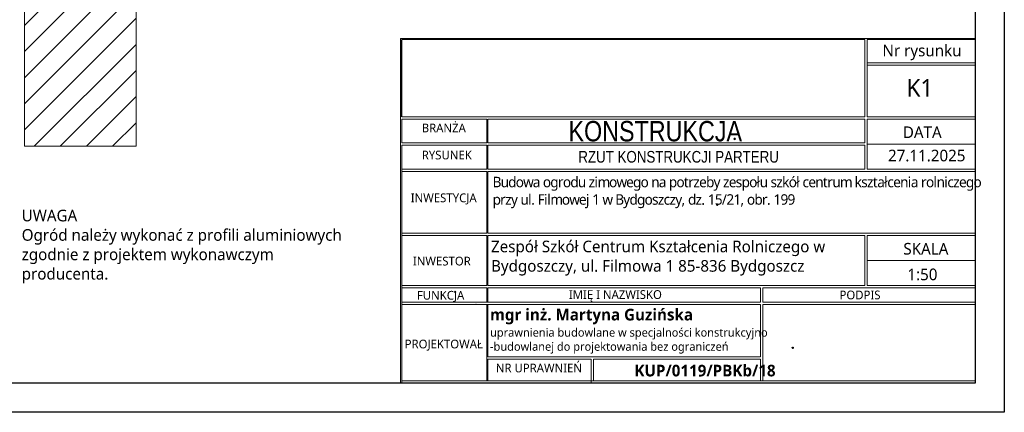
# Model space of a CAD drawing. Header units: millimetres. Extents: x 0 to 27018, y 10208 to 12867.
# Tile 2 of 25: x 10878 to 11725, y 10288 to 10625. Entities that reach past the tile are written whole.
import ezdxf

# ---------------------------------------------------------------- set-up
doc = ezdxf.new("R2010")
doc.units = ezdxf.units.MM
doc.linetypes.add('OTKJ_A05', pattern=[2, 1.5, -0.5])
for name, color, linetype, lineweight in [('0-A-wymiary', 7, 'Continuous', 9), ('isa_V10520003E16E075_TUsr', 7, 'Continuous', 25), ('isa_V10520003E16E075_TUsr_19165818BF56C1D4', 5, 'OTKJ_A05', 25), ('Pikiety', 18, 'Continuous', 0), ('Punkty o określonej wysokości', 5, 'Continuous', 0), ('wymiar', 13, 'Continuous', 13)]:
    doc.layers.add(name, color=color, linetype=linetype, lineweight=lineweight)
doc.layers.add('Znak północy', color=7, linetype='Continuous')
doc.styles.add('tekst', font='segoeui.ttf', dxfattribs={"height": 20})
picture_1 = doc.add_image_def('image2.jpg', size_in_pixel=(1523, 254))

# ---------------------------------------------------------------- blocks, each defined once
blk = doc.blocks.new('OTRS_P05')
at = {"layer": 'isa_V10520003E16E075_TUsr', "true_color": 0x0a0909}
h = blk.add_hatch(color=18, dxfattribs=at)
h.dxf.hatch_style = 1
h.paths.add_polyline_path([(0.09, 0, 1), (-0.09, 0, 1)])
at = {"layer": 'isa_V10520003E16E075_TUsr', "color": 18, "true_color": 0x0a0909}
blk.add_lwpolyline([(0.09, 0, 1), (-0.09, 0, 1)], format="xyb", close=True, dxfattribs=at)
at = {"layer": 'isa_V10520003E16E075_TUsr_19165818BF56C1D4', "color": 18, "true_color": 0x0a0909}
blk.add_circle((0, 0), 0.09, dxfattribs=at)
blk = doc.blocks.new('OTRN_P05')
at = {"layer": 'isa_V10520003E16E075_TUsr', "true_color": 0x0a0909}
h = blk.add_hatch(color=18, dxfattribs=at)
h.dxf.hatch_style = 1
h.paths.add_polyline_path([(0.09, 0, 1), (-0.09, 0, 1)])
at = {"layer": 'isa_V10520003E16E075_TUsr', "color": 18, "true_color": 0x0a0909}
blk.add_lwpolyline([(0.09, 0, 1), (-0.09, 0, 1)], format="xyb", close=True, dxfattribs=at)
at = {"layer": 'isa_V10520003E16E075_TUsr_19165818BF56C1D4', "color": 18, "true_color": 0x0a0909}
blk.add_circle((0, 0), 0.09, dxfattribs=at)
blk = doc.blocks.new('SUPS01_08')
at = {"lineweight": 18, "true_color": 0x0000ff}
h = blk.add_hatch(color=5, dxfattribs=at)
h.dxf.hatch_style = 1
h.paths.add_polyline_path([(0.09, 0, 1), (-0.09, 0, 1)])
at = {"color": 18, "lineweight": 18, "true_color": 0x0a0909}
blk.add_circle((0, 0), 0.09, dxfattribs=at)

msp = doc.modelspace()

# ---------------------------------------------------------------- hatches: boundary and pattern name
at = {"layer": 'wymiar'}
h = msp.add_hatch(dxfattribs=at)
h.set_pattern_fill('ANSI31', color=256, scale=5)
h.set_pattern_definition([(45, (-10628.086, 3612.718), (-11.22532, 11.22532), [])])
h.paths.add_polyline_path([(10978.22, 10516.06), (10882.26, 10516.06), (10882.26, 11746.9), (10978.22, 11746.9)])

# ---------------------------------------------------------------- linework, layer by layer
at = {"lineweight": 0}
msp.add_line((11206.69, 10607.64), (11206.69, 10541.52), dxfattribs=at)
at = {"color": 0, "linetype": 'Continuous'}
msp.add_line((11206.69, 10541.41), (11206.69, 10607.64), dxfattribs=at)
at = {"linetype": 'Continuous', "lineweight": 0}
msp.add_line((11699.69, 10382.12), (11699.69, 10448.69), dxfattribs=at)
at = {"layer": '0-A-wymiary', "linetype": 'ByBlock'}
for p, q in [((11205.68, 10608.79), (11699.68, 10608.79)), ((11205.68, 10608.79), (11205.68, 10312.55)), ((11206.69, 10607.79), (11604.69, 10607.79)), ((11604.69, 10607.79), (11604.69, 10541.52)), ((11606.69, 10607.79), (11699.69, 10607.79)), ((11606.69, 10587.89), (11606.69, 10607.79)), ((11606.69, 10541.52), (11606.69, 10607.79)), ((11699.69, 10607.79), (11699.69, 10587.89)), ((11699.69, 10592.42), (11699.69, 10587.89)), ((11699.69, 10587.89), (11606.69, 10587.89)), ((11606.69, 10585.89), (11699.69, 10585.89)), ((11699.69, 10586.08), (11699.69, 10541.52)), ((11604.69, 10541.52), (11206.69, 10541.52)), ((11604.69, 10541.52), (11206.69, 10541.52)), ((11280.69, 10539.52), (11280.69, 10519.02)), ((11699.69, 10541.52), (11606.69, 10541.52)), ((11699.69, 10541.52), (11606.69, 10541.52)), ((11699.69, 10539.52), (11699.69, 10496.52)), ((11206.69, 10519.02), (11279.69, 10519.02)), ((11206.7, 10449.69), (11206.7, 10516.26)), ((11280.69, 10517.02), (11280.69, 10496.52)), ((11606.69, 10518.02), (11699.69, 10518.02)), ((11699.7, 10516.26), (11699.69, 10450.69)), ((11206.69, 10494.52), (11279.69, 10494.52)), ((11206.69, 10451.52), (11206.69, 10494.52)), ((11206.69, 10441.52), (11206.69, 10494.52)), ((11206.69, 10494.52), (11279.69, 10494.52)), ((11279.69, 10494.52), (11279.69, 10441.52)), ((11280.69, 10494.52), (11280.69, 10464.52)), ((11280.69, 10494.52), (11699.69, 10494.52)), ((11699.69, 10494.52), (11699.69, 10441.52)), ((11280.69, 10464.52), (11280.69, 10441.52)), ((11206.69, 10378.12), (11206.69, 10450.69)), ((11279.69, 10441.52), (11206.69, 10441.52)), ((11279.69, 10441.52), (11206.69, 10441.52)), ((11699.69, 10441.52), (11280.69, 10441.52)), ((11280.69, 10439.52), (11280.69, 10396.52)), ((11606.69, 10418.02), (11699.69, 10418.02)), ((11280.69, 10394.52), (11280.69, 10382.12)), ((11280.69, 10394.52), (11280.69, 10382.12)), ((11206.69, 10382.12), (11280.69, 10382.12)), ((11206.69, 10380.12), (11279.69, 10380.12)), ((11206.69, 10380.12), (11280.69, 10380.12)), ((11206.69, 10313.55), (11206.69, 10380.12)), ((11279.69, 10380.12), (11279.69, 10314.55)), ((11280.69, 10380.12), (11515.19, 10380.12)), ((11280.69, 10380.12), (11515.19, 10380.12)), ((11280.69, 10380.12), (11280.69, 10335.33)), ((11280.69, 10335.33), (11280.69, 10380.12)), ((11515.19, 10380.12), (11515.19, 10378.12)), ((11515.19, 10380.12), (11515.19, 10335.33)), ((11517.19, 10382.12), (11699.69, 10382.12)), ((11517.19, 10380.12), (11604.69, 10380.12)), ((11517.19, 10380.12), (11699.69, 10380.12)), ((11517.19, 10314.55), (11517.19, 10380.12)), ((11517.19, 10380.12), (11699.69, 10380.12)), ((11699.69, 10380.12), (11699.69, 10314.55)), ((11515.19, 10335.33), (11280.69, 10335.33)), ((11280.69, 10333.33), (11280.69, 10314.55)), ((11280.69, 10314.55), (11280.69, 10333.33)), ((11369.4, 10333.33), (11369.4, 10313.55)), ((11206.68, 10314.55), (11699.68, 10314.55)), ((11206.68, 10312.55), (11279.68, 10312.55)), ((11279.69, 10314.55), (11206.69, 10314.55)), ((11230.69, 10312.55), (11699.69, 10312.55)), ((11280.68, 10312.55), (11515.19, 10312.55)), ((11517.19, 10312.55), (11699.68, 10312.55))]:
    msp.add_line(p, q, dxfattribs=at)
for points in [[(11279.69, 10519.02), (11206.69, 10519.02), (11206.69, 10539.52), (11279.69, 10539.52)], [(11280.69, 10539.52), (11604.69, 10539.52), (11604.69, 10519.02), (11280.69, 10519.02)], [(11631.69, 10539.52), (11699.69, 10539.52), (11699.69, 10496.52), (11631.69, 10496.52)], [(11279.69, 10496.52), (11206.69, 10496.52), (11206.69, 10517.02), (11279.69, 10517.02)], [(11279.69, 10496.52), (11206.69, 10496.52), (11206.69, 10517.02), (11279.69, 10517.02)], [(11280.69, 10517.02), (11604.69, 10517.02), (11604.69, 10496.52), (11280.69, 10496.52)], [(11279.69, 10396.52), (11206.69, 10396.52), (11206.69, 10439.52), (11279.69, 10439.52)], [(11280.69, 10439.52), (11604.69, 10439.52), (11604.69, 10396.52), (11280.69, 10396.52)], [(11279.69, 10382.12), (11206.69, 10382.12), (11206.69, 10394.52), (11279.69, 10394.52)], [(11280.69, 10394.52), (11515.19, 10394.52), (11515.19, 10382.12), (11280.69, 10382.12)], [(11369.4, 10314.55), (11280.69, 10314.55), (11280.69, 10333.33), (11369.4, 10333.33)], [(11371.4, 10333.33), (11515.19, 10333.33), (11515.19, 10314.55), (11371.4, 10314.55)]]:
    msp.add_lwpolyline(points, dxfattribs=at)
for points in [[(11206.69, 10539.52), (11279.69, 10539.52), (11279.69, 10519.02), (11206.69, 10519.02)], [(11606.69, 10539.52), (11699.69, 10539.52), (11699.69, 10496.52), (11606.69, 10496.52)], [(11206.69, 10517.02), (11279.69, 10517.02), (11279.69, 10496.52), (11206.69, 10496.52)], [(11206.69, 10439.52), (11279.69, 10439.52), (11279.69, 10396.52), (11206.69, 10396.52)], [(11606.69, 10439.52), (11699.69, 10439.52), (11699.69, 10396.52), (11606.69, 10396.52)], [(11206.69, 10394.52), (11279.69, 10394.52), (11279.69, 10382.12), (11206.69, 10382.12)], [(11517.19, 10394.52), (11699.69, 10394.52), (11699.69, 10382.12), (11517.19, 10382.12)], [(11371.4, 10333.33), (11515.19, 10333.33), (11515.19, 10314.55), (11371.4, 10314.55)]]:
    msp.add_lwpolyline(points, close=True, dxfattribs=at)
msp.add_point((11270.56, 10380.26), dxfattribs=at)
msp.add_point((11270.56, 10380.26), dxfattribs=at)
at = {"layer": 'wymiar'}
msp.add_line((10978.22, 11681.27), (10978.22, 10516.68), dxfattribs=at)
msp.add_lwpolyline([(10978.22, 10516.06), (10882.26, 10516.06), (10882.26, 11746.9), (10978.22, 11746.9)], close=True, dxfattribs=at)
at = {"layer": 'Znak północy', "ltscale": 10}
for points in [[(10675.06, 11771.9), (11724.68, 11771.9), (11724.68, 10287.55), (10675.06, 10287.55)], [(10800.06, 11746.9), (11699.68, 11746.9), (11699.68, 10312.55), (10800.06, 10312.55)]]:
    msp.add_lwpolyline(points, close=True, dxfattribs=at)

# ---------------------------------------------------------------- block references
at = {"layer": 'Pikiety', "color": 18, "true_color": 0x000000, "xscale": 5, "yscale": 5, "zscale": 5}
for name, p in [('OTRN_P05', (11492.85, 10522.42)), ('OTRS_P05', (11477.85, 10465.92)), ('OTRS_P05', (11542.85, 10343.02))]:
    msp.add_blockref(name, p, dxfattribs=at)
at = {"layer": 'Punkty o określonej wysokości', "color": 5, "true_color": 0x0000ff, "xscale": 5, "yscale": 5, "zscale": 5}
msp.add_blockref('SUPS01_08', (11252.57, 10391.04), dxfattribs=at)

# ---------------------------------------------------------------- texts
at = {"layer": '0-A-wymiary', "linetype": 'ByBlock', "attachment_point": 1, "style": 'tekst'}
for s, heights, insert, char_height in [('{\\f@Microsoft YaHei Light|b0|i0|c238|p34;Nr rysunku}', [18.57], (11619.88, 10603.38, -0.95), 10), ('{\\f@Microsoft YaHei Light|b0|i0|c238|p34;BRANŻA}', [0], (11223.82, 10535.6, -0.95), 7.5), ('{\\f@Microsoft YaHei Light|b0|i0|c238|p34;DATA}', [0], (11637.45, 10533.15, -0.95), 10), ('{\\f@Microsoft YaHei Light|b0|i0|c238|p34;INWESTYCJA}', [0], (11214.37, 10475.55, -0.95), 7.5), ('{\\f@Microsoft YaHei Light|b0|i0|c238|p34;SKALA}', [0], (11637.92, 10433.05, -0.95), 10), ('{\\f@Microsoft YaHei Light|b0|i0|c238|p34;INWESTOR}', [0], (11216.23, 10421.21, -0.95), 7.5), ('{\\f@Microsoft YaHei Light|b0|i0|c238|p34;FUNKCJA}', [0], (11219.64, 10391.85), 7.5), ('{\\fYu Gothic Medium|b0|i0|c238|p34;IMIĘ I NAZWISKO}', [0], (11350.31, 10392.45), 7.5), ('{\\fYu Gothic Medium|b0|i0|c238|p34;PODPIS}', [0], (11583, 10392.11), 7.5), ('{\\f@Microsoft YaHei Light|b0|i0|c238|p34;PROJEKTOWAŁ}', [0], (11209.16, 10349.95, -0.95), 7.5), ('{\\f@Microsoft YaHei Light|b0|i0|c238|p34;NR UPRAWNIEŃ}', [0], (11287.53, 10329.35), 7.5)]:
    msp.add_mtext_dynamic_manual_height_columns(s, width=375.1737, gutter_width=12.5, heights=heights, dxfattribs=dict(at, insert=insert, char_height=char_height)).dxf.set("width", 187.5869)
for s, insert, char_height, width in [('{\\f@Microsoft YaHei Light|b0|i0|c238|p34;K1}', (11640.43, 10573.87, -0.95), 15, 187.5869), ('{\\FTechnicLite|c2;KONSTRUKCJA}', (11349.99, 10537.83, -0.95), 17.5, 187.5869), ('{\\f@Microsoft YaHei Light|b0|i0|c238|p34;RYSUNEK}', (11223.83, 10512.34, -0.95), 7.5, 187.5869), ('      {\\FTechnicLite|c2;\\H0.714286x;RZUT KONSTRUKCJI PARTERU}', (11330.02, 10512.06), 14, 343.7683), ('{\\f@Microsoft YaHei Light|b0|i0|c238|p34;27.11.2025}', (11624.7, 10513.15, -0.95), 10, 3751.7372), ('{\\T0.9;\\f@Microsoft YaHei Light|b0|i0|c238|p34;Budowa ogrodu zimowego na potrzeby zespołu szkół centrum kształcenia rolniczego przy ul. Filmowej 1 w Bydgoszczy, dz. 15/21, obr. 199}', (11284.74, 10489.9), 9, 422.6833), ('{\\A1;\\fMicrosoft YaHei Light|b0|i0|c238|p34;UWAGA\\POgród należy wykonać z profili aluminiowych \\Pzgodnie z projektem wykonawczym \\Pproducenta.}', (10879.9, 10461.59), 10, 7242.0587), ('{\\A1;\\fMicrosoft YaHei Light|b0|i0|c238|p34;Zespół Szkół Centrum Kształcenia Rolniczego w \\PBydgoszczy, ul. Filmowa 1 85-836 Bydgoszcz}', (11283.4, 10435.02), 10, 7242.0587), ('{\\f@Microsoft YaHei Light|b0|i0|c238|p34;1:50}', (11641.36, 10411.03, -0.95), 10, 187.5869), ('{\\f@Microsoft YaHei Light|b1|i0|c238|p34;\\H1.37614x;mgr inż. Martyna Guzińska\\P\\f@Microsoft YaHei Light|b0|i0|c238|p34;\\H0.72667x;uprawnienia budowlane w specjalności konstrukcyjno\\P\\f@Microsoft YaHei UI|b0|i0|c238|p34;-\\f@Microsoft YaHei Light|b0|i0|c238|p34;budowlanej do projektowania bez ograniczeń}', (11282.52, 10376.47), 7.2667, 393.78), ('\\A1;{\\f@Microsoft YaHei Light|b1|i0|c238|p34;KUP/0119/PBKb/18}', (11406.69, 10328.37), 10, 219.0116)]:
    msp.add_mtext(s, dxfattribs=dict(at, insert=insert, char_height=char_height, width=width))

# ---------------------------------------------------------------- pictures from other files: only their frames are drawn
at = {"layer": 'wymiar'}
image = msp.add_image(picture_1, insert=(11206.69, 10541.41), size_in_units=(398, 66.38), dxfattribs=at)
image.dxf.flags = 7

doc.saveas('drawing.dxf')
